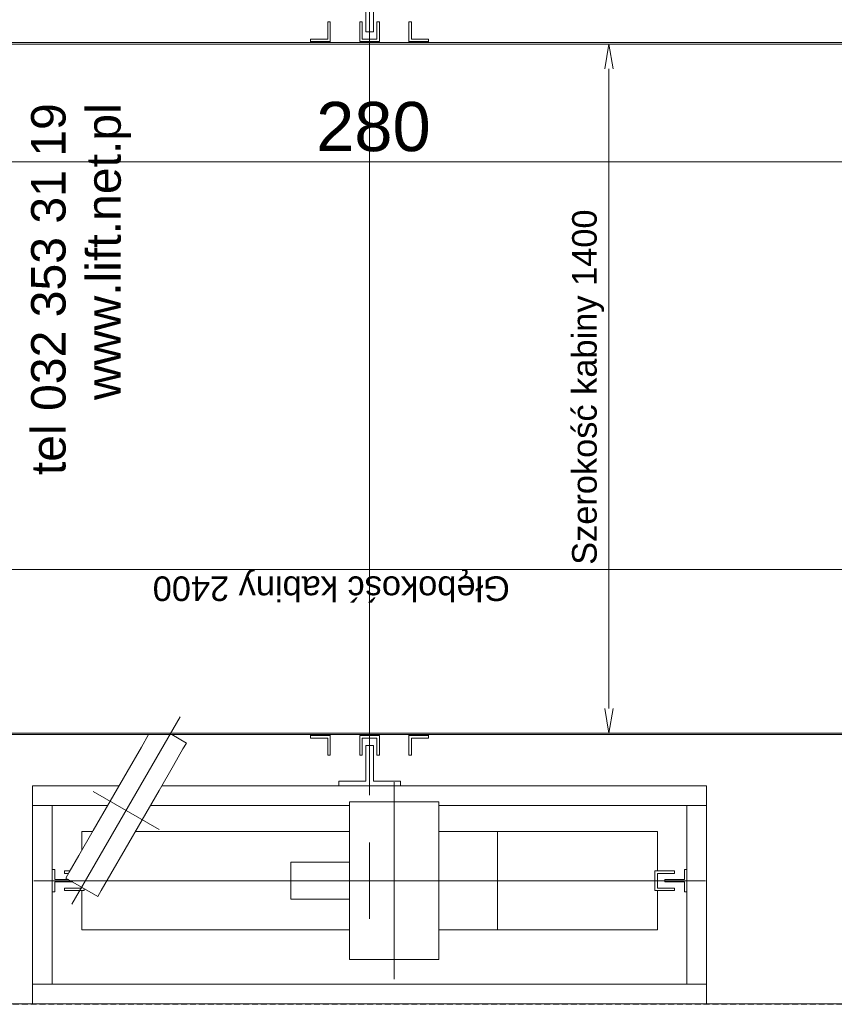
# Model space of a CAD drawing. Extents: x 100 to 2982, y 37 to 2050.
# Tile 48 of 135: x 733 to 899, y 1242 to 1442. Entities that reach past the tile are written whole.
import ezdxf
from ezdxf.xclip import XClip

# ---------------------------------------------------------------- set-up
doc = ezdxf.new("R2010")
doc.units = 0
doc.header["$MEASUREMENT"] = 0
doc.header["$XCLIPFRAME"] = 0
doc.linetypes.add('ACAD_ISO10W100', pattern=[46250, 30000, -7500, 1250, -7500])
doc.linetypes.add('Przerywana gęsta', pattern=[9, 6, -3])
for name, color, linetype in [('299-A Wymiary Opisy', 7, 'Continuous'), ('460-K Stropy', 7, 'Continuous'), ('820-G Rysunki Obrazki', 7, 'Continuous')]:
    doc.layers.add(name, color=color, linetype=linetype)
doc.styles.add('STYL_AUTOMATYCZNY_6', font='txt')
doc.styles.add('STYL_AUTOMATYCZNY_7', font='txt')

# ---------------------------------------------------------------- blocks, each defined once
blk = doc.blocks.new('Rysunek_1_1', base_point=(-18316.35, -206.53))
at = {"layer": '299-A Wymiary Opisy', "color": 85, "linetype": 'Continuous', "lineweight": 13, "ltscale": 0.2}
blk.add_line((664.8, 1412.73), (944.8, 1412.73), dxfattribs=at)
at = {"layer": '460-K Stropy', "color": 1, "linetype": 'Przerywana gęsta', "lineweight": 13, "ltscale": 0.2, "flags": 128}
blk.add_lwpolyline([(944.8, 1461.51), (664.8, 1461.51), (664.8, 1241.51), (944.8, 1241.51)], close=True, dxfattribs=at)
at = {"layer": '820-G Rysunki Obrazki', "color": 6, "linetype": 'ACAD_ISO10W100', "lineweight": 13, "ltscale": 0.2}
for p, q in [((804.3, 1449.22), (804.3, 1284.02)), ((765.8, 1299.94), (743.8, 1261.83)), ((809.3, 1246.62), (809.3, 1286.62)), ((761.51, 1277.01), (748.09, 1284.76)), ((804.3, 1274.37), (804.3, 1258.87)), ((872.55, 1266.62), (736.05, 1266.62)), ((784.3, 1266.62), (796.2, 1266.62)), ((796.2, 1266.62), (822.4, 1266.62)), ((822.4, 1266.62), (824.3, 1266.62))]:
    blk.add_line(p, q, dxfattribs=at)
at = {"layer": '820-G Rysunki Obrazki', "color": 7, "linetype": 'Continuous', "lineweight": 13, "ltscale": 0.2}
for p, q in [((803.5, 1439.12), (803.5, 1446.42)), ((805.1, 1446.42), (805.1, 1439.12)), ((795.8, 1437.62), (795.8, 1441.12)), ((795.8, 1441.12), (796.3, 1441.12)), ((796.3, 1441.12), (796.3, 1437.12)), ((802.3, 1437.12), (802.3, 1441.12)), ((802.3, 1441.12), (802.8, 1441.12)), ((802.8, 1441.12), (802.8, 1437.62)), ((805.8, 1437.62), (805.8, 1441.12)), ((805.8, 1441.12), (806.3, 1441.12)), ((806.3, 1441.12), (806.3, 1437.12)), ((812.3, 1437.12), (812.3, 1441.12)), ((812.3, 1441.12), (812.8, 1441.12)), ((812.8, 1441.12), (812.8, 1437.62)), ((805.1, 1439.12), (803.5, 1439.12)), ((676.5, 1436.92), (917.1, 1436.92)), ((917.1, 1436.62), (676.8, 1436.62)), ((792.3, 1437.12), (792.3, 1437.62)), ((792.3, 1437.62), (795.8, 1437.62)), ((796.3, 1437.12), (792.3, 1437.12)), ((792.3, 1437.12), (796.3, 1437.12)), ((792.3, 1436.92), (792.3, 1437.12)), ((796.3, 1437.12), (796.3, 1436.92)), ((806.3, 1437.12), (802.3, 1437.12)), ((802.8, 1437.62), (805.8, 1437.62)), ((816.3, 1437.12), (812.3, 1437.12)), ((812.3, 1437.12), (816.3, 1437.12)), ((812.3, 1436.92), (812.3, 1437.12)), ((812.8, 1437.62), (816.3, 1437.62)), ((816.3, 1437.62), (816.3, 1437.12)), ((816.3, 1437.12), (816.3, 1436.92)), ((676.8, 1296.62), (916.8, 1296.62)), ((917.1, 1296.32), (676.5, 1296.32)), ((757.92, 1293.78), (759.38, 1296.32)), ((764.07, 1296.32), (767.05, 1294.6)), ((767.05, 1294.6), (766.36, 1293.41)), ((792.3, 1296.12), (792.3, 1296.32)), ((792.3, 1296.12), (796.3, 1296.12)), ((792.3, 1295.62), (792.3, 1296.12)), ((796.3, 1296.12), (792.3, 1296.12)), ((795.8, 1295.62), (792.3, 1295.62)), ((795.8, 1292.12), (795.8, 1295.62)), ((796.3, 1296.32), (796.3, 1296.12)), ((796.3, 1296.12), (796.3, 1292.12)), ((802.3, 1292.12), (802.3, 1296.12)), ((802.3, 1296.12), (806.3, 1296.12)), ((802.8, 1295.62), (802.8, 1292.12)), ((805.8, 1295.62), (802.8, 1295.62)), ((805.8, 1292.12), (805.8, 1295.62)), ((806.3, 1296.12), (806.3, 1292.12)), ((812.3, 1296.12), (812.3, 1296.32)), ((812.3, 1296.12), (816.3, 1296.12)), ((812.3, 1292.12), (812.3, 1296.12)), ((816.3, 1296.12), (812.3, 1296.12)), ((816.3, 1295.62), (812.8, 1295.62)), ((812.8, 1295.62), (812.8, 1292.12)), ((816.3, 1296.32), (816.3, 1296.12)), ((816.3, 1296.12), (816.3, 1295.62)), ((755, 1288.73), (757.92, 1293.78)), ((766.36, 1293.41), (764.41, 1290.03)), ((803.5, 1286.82), (803.5, 1294.12)), ((803.5, 1294.12), (805.1, 1294.12)), ((805.1, 1294.12), (805.1, 1286.82)), ((796.3, 1292.12), (795.8, 1292.12)), ((802.8, 1292.12), (802.3, 1292.12)), ((806.3, 1292.12), (805.8, 1292.12)), ((812.8, 1292.12), (812.3, 1292.12)), ((751.55, 1282.76), (755, 1288.73)), ((764.41, 1290.03), (761.49, 1284.98)), ((798.05, 1285.92), (798.05, 1286.82)), ((798.05, 1286.82), (803.5, 1286.82)), ((805.1, 1286.82), (810.55, 1286.82)), ((810.55, 1286.82), (810.55, 1285.92)), ((735.8, 1281.92), (735.8, 1285.92)), ((735.8, 1285.92), (753.38, 1285.92)), ((761.49, 1284.98), (758.05, 1279.01)), ((762.04, 1285.92), (872.8, 1285.92)), ((810.55, 1285.92), (798.05, 1285.92)), ((872.8, 1285.92), (872.8, 1281.92)), ((748.11, 1276.8), (751.55, 1282.76)), ((800.2, 1281.4), (800.2, 1282.62)), ((800.2, 1282.62), (818.4, 1282.62)), ((818.4, 1282.62), (818.4, 1281.4)), ((751.07, 1281.92), (735.8, 1281.92)), ((735.8, 1245.62), (735.8, 1281.92)), ((739.8, 1281.92), (739.8, 1245.62)), ((800.2, 1281.92), (759.73, 1281.92)), ((800.2, 1277.94), (800.2, 1281.4)), ((872.8, 1281.92), (818.4, 1281.92)), ((818.4, 1281.4), (818.4, 1277.94)), ((868.8, 1245.62), (868.8, 1281.92)), ((872.8, 1281.92), (872.8, 1245.62)), ((758.05, 1279.01), (754.61, 1273.05)), ((745.19, 1271.74), (748.11, 1276.8)), ((745.8, 1272.8), (745.8, 1276.62)), ((745.8, 1276.62), (748.01, 1276.62)), ((756.67, 1276.62), (800.2, 1276.62)), ((800.2, 1272.75), (800.2, 1277.94)), ((818.4, 1277.94), (818.4, 1272.75)), ((818.4, 1276.62), (830.3, 1276.62)), ((830.3, 1276.62), (862.8, 1276.62)), ((830.3, 1276.62), (830.3, 1256.62)), ((862.8, 1276.62), (862.8, 1268.62)), ((754.61, 1273.05), (751.69, 1267.99)), ((800.2, 1266.62), (800.2, 1272.75)), ((818.4, 1272.75), (818.4, 1266.62)), ((743.24, 1268.36), (745.19, 1271.74)), ((739.8, 1264.37), (739.8, 1268.87)), ((739.8, 1268.87), (740.3, 1268.87)), ((740.3, 1268.87), (740.3, 1266.87)), ((742.3, 1268.12), (742.3, 1268.62)), ((742.3, 1268.62), (743.39, 1268.62)), ((788.3, 1270.37), (789.52, 1270.37)), ((788.3, 1262.87), (788.3, 1270.37)), ((789.52, 1270.37), (792.99, 1270.37)), ((792.99, 1270.37), (798.18, 1270.37)), ((798.18, 1270.37), (800.2, 1270.37)), ((862.3, 1268.62), (866.3, 1268.62)), ((862.3, 1264.62), (862.3, 1268.62)), ((866.3, 1268.62), (866.3, 1268.12)), ((868.3, 1266.87), (868.3, 1268.87)), ((868.3, 1268.87), (868.8, 1268.87)), ((868.8, 1268.87), (868.8, 1264.37)), ((740.3, 1266.87), (743.07, 1266.87)), ((743.1, 1268.12), (742.3, 1268.12)), ((742.55, 1267.17), (743.24, 1268.36)), ((749.05, 1263.42), (742.55, 1267.17)), ((751.69, 1267.99), (749.73, 1264.61)), ((800.2, 1260.5), (800.2, 1266.62)), ((818.4, 1266.62), (818.4, 1260.5)), ((866.3, 1268.12), (862.8, 1268.12)), ((862.8, 1268.12), (862.8, 1265.12)), ((864.3, 1266.37), (864.3, 1266.87)), ((864.3, 1266.87), (868.3, 1266.87)), ((743.94, 1266.37), (740.3, 1266.37)), ((740.3, 1266.37), (740.3, 1264.37)), ((742.3, 1264.62), (742.3, 1265.12)), ((742.3, 1265.12), (745.8, 1265.12)), ((746.3, 1264.62), (742.3, 1264.62)), ((745.8, 1265.12), (745.8, 1265.3)), ((745.8, 1256.62), (745.8, 1264.62)), ((746.3, 1265.01), (746.3, 1264.62)), ((749.73, 1264.61), (749.05, 1263.42)), ((866.3, 1264.62), (862.3, 1264.62)), ((862.8, 1265.12), (866.3, 1265.12)), ((862.8, 1264.62), (862.8, 1256.62)), ((868.3, 1266.37), (864.3, 1266.37)), ((866.3, 1265.12), (866.3, 1264.62)), ((868.3, 1264.37), (868.3, 1266.37)), ((740.3, 1264.37), (739.8, 1264.37)), ((789.52, 1262.87), (788.3, 1262.87)), ((792.99, 1262.87), (789.52, 1262.87)), ((798.18, 1262.87), (792.99, 1262.87)), ((800.2, 1262.87), (798.18, 1262.87)), ((868.8, 1264.37), (868.3, 1264.37)), ((800.2, 1255.31), (800.2, 1260.5)), ((818.4, 1260.5), (818.4, 1255.31)), ((800.2, 1256.62), (745.8, 1256.62)), ((830.3, 1256.62), (818.4, 1256.62)), ((862.8, 1256.62), (830.3, 1256.62)), ((800.2, 1251.84), (800.2, 1255.31)), ((818.4, 1255.31), (818.4, 1251.84)), ((800.2, 1250.62), (800.2, 1251.84)), ((818.4, 1250.62), (800.2, 1250.62)), ((818.4, 1251.84), (818.4, 1250.62)), ((735.8, 1241.62), (735.8, 1245.62)), ((735.8, 1245.62), (872.8, 1245.62)), ((872.8, 1245.62), (872.8, 1241.62)), ((735.8, 1241.62), (664.8, 1241.62)), ((664.8, 1241.62), (944.8, 1241.62)), ((872.8, 1241.62), (735.8, 1241.62)), ((944.8, 1241.62), (872.8, 1241.62))]:
    blk.add_line(p, q, dxfattribs=at)
at = {"layer": '820-G Rysunki Obrazki', "color": 1, "linetype": 'Continuous', "lineweight": 13, "ltscale": 0.2}
for p, q in [((849.95, 1436.62), (855.45, 1436.62)), ((852.95, 1436.62), (852.12, 1431.62)), ((853.78, 1431.62), (852.95, 1436.62)), ((852.95, 1301.62), (852.95, 1431.62)), ((681.8, 1329.85), (911.8, 1329.85)), ((852.12, 1301.62), (852.95, 1296.62)), ((852.95, 1296.62), (853.78, 1301.62)), ((849.95, 1296.62), (855.45, 1296.62))]:
    blk.add_line(p, q, dxfattribs=at)
at = {"layer": '299-A Wymiary Opisy', "color": 46, "linetype": 'Continuous', "lineweight": 15, "insert": (793.42, 1414.73), "char_height": 10, "width": 22.7658, "attachment_point": 7, "style": 'STYL_AUTOMATYCZNY_7'}
blk.add_mtext('\\A1;{\\pql;\\fArial|b0|i0|c0|p38;280}', dxfattribs=at)
at = {"layer": '820-G Rysunki Obrazki', "color": 7, "linetype": 'Continuous', "lineweight": 13, "char_height": 7, "attachment_point": 9, "rotation": 90, "style": 'STYL_AUTOMATYCZNY_6'}
for s, insert in [('\\A1;{\\pqr;\\fArial Unicode MS|b0|i0|c238|p34;tel 032 353 31 19}', (742.59, 1424.61)), ('\\A1;{\\pqr;\\fArial Unicode MS|b0|i0|c238|p34;www.lift.net.pl}', (755.82, 1424.61))]:
    blk.add_mtext(s, dxfattribs=dict(at, insert=insert))
at = {"layer": '820-G Rysunki Obrazki', "color": 5, "linetype": 'Continuous', "lineweight": 13, "char_height": 5, "attachment_point": 9, "style": 'STYL_AUTOMATYCZNY_6'}
for s, insert, rotation in [('\\A1;{\\pqr;\\fArial Unicode MS|b0|i0|c238|p34;Szerokość kabiny 1400}', (851.97, 1403.02), 90), ('\\A1;{\\pqr;\\fArial Unicode MS|b0|i0|c238|p34;Głębokość kabiny 2400}', (760.21, 1329.98), 180)]:
    blk.add_mtext(s, dxfattribs=dict(at, insert=insert, rotation=rotation))

msp = doc.modelspace()

# ---------------------------------------------------------------- block references
at = {"layer": '820-G Rysunki Obrazki', "color": 65, "linetype": 'Continuous', "lineweight": 13, "ltscale": 0.2}
ref = msp.add_blockref('Rysunek_1_1', (-18316.35, -206.53), dxfattribs=at)
XClip(ref).set_block_clipping_path([(244.527027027, 76.8014120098), (2570.9054054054, 2022.1162324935)])

doc.saveas('drawing.dxf')
